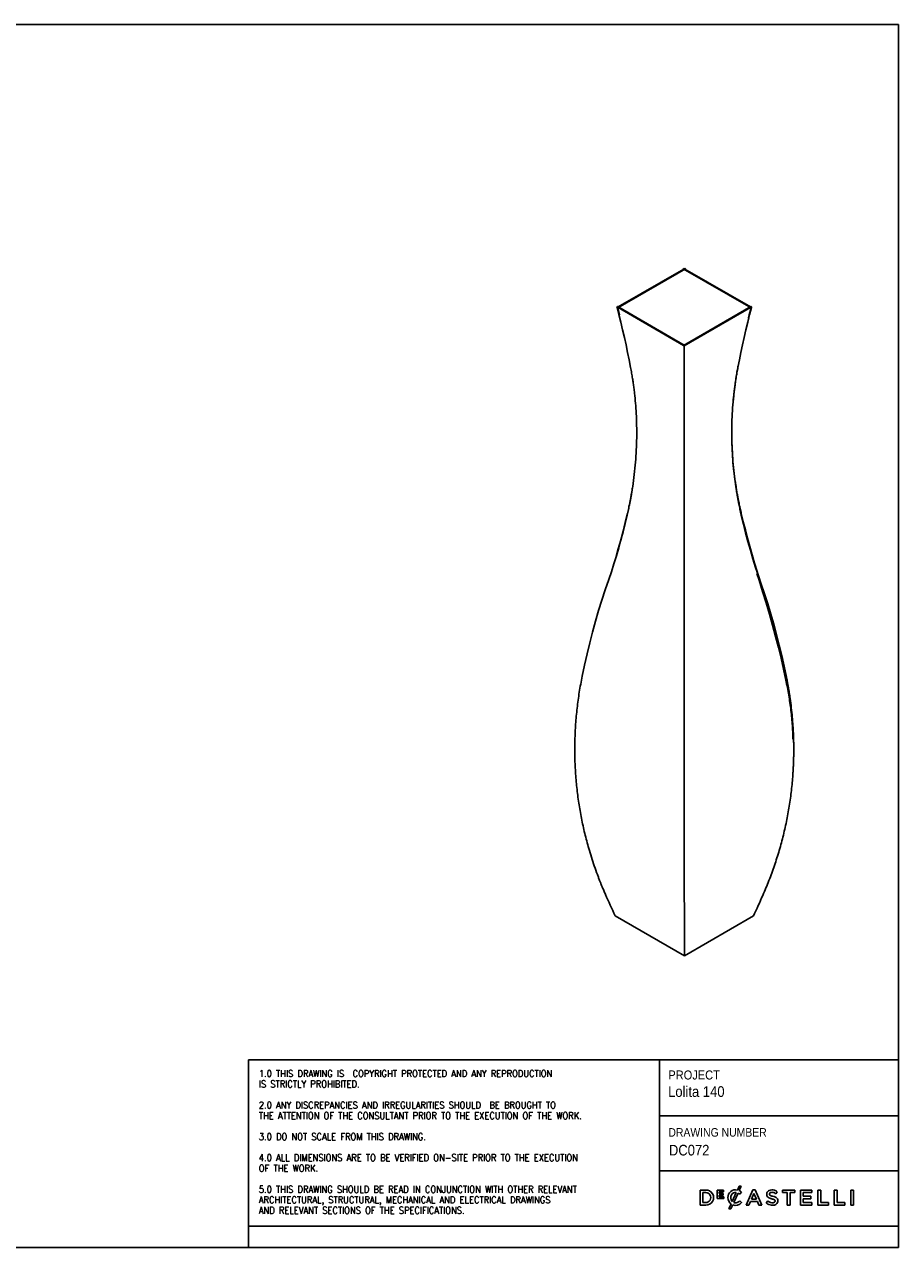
# Model space of a CAD drawing. Header units: millimetres. Extents: x 14 to 3294, y 107 to 2403.
# Tile 2 of 2: x 1654 to 3294, y 107 to 2403. Entities that reach past the tile are written whole.
import ezdxf

# ---------------------------------------------------------------- set-up
doc = ezdxf.new("R2010")
doc.units = ezdxf.units.MM
doc.header["$LTSCALE"] = 8
doc.linetypes.add('SLD-Solido', pattern=[0])
doc.layers.add('NOTE', color=3, linetype='SLD-Solido')
doc.layers.add('SCHIZZI', color=9, linetype='Continuous')
doc.styles.add('SLDTEXTSTYLE0', font='GOTHIC.TTF', dxfattribs={"width": 0.913})
doc.styles.add('SLDTEXTSTYLE1', font='romans__.ttf', dxfattribs={"width": 0.893})

msp = doc.modelspace()

# ---------------------------------------------------------------- linework, layer by layer
for p, q in [((2894.21, 1944.75), (2766.93, 1871.27)), ((2890.92, 1943.92), (2767.93, 1872.92)), ((2890.91, 1945.17), (2889.85, 1944.7)), ((3017.13, 1871.22), (2889.85, 1944.7)), ((2889.85, 1944.7), (2889.93, 1943.35)), ((2891.99, 1944.54), (2890.91, 1945.17)), ((2893.15, 1945.21), (2891.99, 1944.54)), ((3015.84, 1873.04), (2893.06, 1943.92)), ((2893.15, 1945.21), (2894.21, 1944.75)), ((2894.12, 1943.31), (2894.21, 1944.75)), ((2765.62, 1872.9), (2766.67, 1873.65)), ((2765.62, 1872.9), (2766.75, 1872.24)), ((2765.91, 1871.76), (2765.62, 1872.9)), ((2767.06, 1872.42), (2765.87, 1871.74)), ((2765.87, 1871.74), (2766.93, 1871.27)), ((2766.67, 1873.65), (2768.62, 1872.53)), ((2767.86, 1871.61), (2890.61, 1800.75)), ((2768.9, 1872.37), (2891.78, 1801.42)), ((2890.61, 1800.75), (3017.05, 1873.74)), ((2891.78, 1800.06), (3015.95, 1871.75)), ((3017.02, 1872.36), (3018.1, 1872.99)), ((3018.18, 1871.69), (3017.02, 1872.36)), ((3018.1, 1872.99), (3017.05, 1873.74)), ((3018.18, 1871.69), (3017.13, 1871.22)), ((3018.1, 1872.99), (3017.82, 1871.9)), ((2890.61, 1800.75), (2891.78, 1800.06)), ((2891.78, 1800.06), (2891.78, 1532.92)), ((2891.78, 1532.92), (2891.78, 1165.6)), ((3032.18, 1359.79), (3028.25, 1372.52)), ((2891.78, 1165.6), (2891.78, 855.8)), ((2891.78, 855.8), (2891.99, 654.82)), ((2891.99, 654.82), (2762.19, 729.75)), ((3021.71, 729.71), (2891.99, 654.82)), ((2891.92, 656.26), (2891.91, 656.26))]:
    msp.add_line(p, q)
at = {"flags": 128}
for points in [[(2765.87, 1871.74), (2769.54, 1858.35), (2769.75, 1857.58)], [(2791.13, 1759.46), (2788.42, 1773.43), (2785.57, 1787.46), (2782.58, 1801.56), (2779.46, 1815.72), (2776.21, 1829.93), (2772.81, 1844.2), (2769.28, 1858.52), (2766.46, 1869.62)], [(2766.93, 1871.27), (2770.6, 1857.89), (2770.74, 1857.36)], [(3011.82, 1848.05), (3014.52, 1858.31), (3018.18, 1871.69)], [(3012.08, 1852.62), (3013.46, 1857.84), (3017.13, 1871.22)], [(3012.99, 1852.8), (3010.9, 1844.29), (3007.5, 1830.03), (3004.24, 1815.82), (3001.11, 1801.67), (2998.12, 1787.57), (2995.27, 1773.54), (2992.55, 1759.58)], [(2750.4, 1361.32), (2755.27, 1375.93), (2759.97, 1390.67), (2764.51, 1405.55), (2768.88, 1420.57), (2773.1, 1435.72), (2777.14, 1451.01), (2781.03, 1466.42), (2784.74, 1481.96)], [(2785.13, 1484.98), (2781.13, 1468.51), (2776.94, 1451.96), (2772.56, 1435.33), (2767.99, 1418.62), (2763.22, 1401.83), (2759.94, 1390.57)], [(2998.85, 1482.13), (3002.85, 1465.42), (3007.04, 1448.86), (3011.42, 1432.45), (3015.99, 1416.19), (3020.75, 1400.08), (3025.7, 1384.14), (3030.84, 1368.35), (3036.17, 1352.73)], [(3033.23, 1360.57), (3028.37, 1376.34), (3023.67, 1392.05), (3019.14, 1407.7), (3014.77, 1423.28), (3010.56, 1438.8), (3006.52, 1454.25), (3002.64, 1469.63), (2998.93, 1484.94)], [(2700.3, 1179.72), (2704.72, 1200.78), (2709.44, 1221.63), (2714.44, 1242.27), (2719.73, 1262.69), (2725.3, 1282.89), (2731.16, 1302.85), (2737.29, 1322.59), (2743.71, 1342.08), (2750.4, 1361.32)], [(3082.56, 1172.61), (3078.12, 1192.9), (3073.39, 1213.34), (3068.37, 1233.91), (3063.05, 1254.6), (3057.45, 1275.42), (3051.56, 1296.35), (3045.38, 1317.4), (3038.92, 1338.54), (3032.18, 1359.79)], [(3083.61, 1173.39), (3079.17, 1193.69), (3074.44, 1214.12), (3069.42, 1234.69), (3064.1, 1255.39), (3058.5, 1276.2), (3052.61, 1297.14), (3046.43, 1318.18), (3039.97, 1339.33), (3033.23, 1360.57)], [(3036.17, 1352.73), (3042.47, 1334.2), (3048.51, 1315.44), (3054.29, 1296.46), (3059.81, 1277.27), (3065.08, 1257.87), (3070.08, 1238.26), (3074.82, 1218.46), (3079.29, 1198.45), (3083.51, 1178.26)], [(2762.19, 729.75), (2759.86, 734.81), (2757.54, 739.85), (2755.24, 744.89), (2752.97, 749.93), (2750.7, 754.96), (2748.46, 759.98), (2746.23, 764.99), (2744.03, 770)], [(3039.2, 768.38), (3037.07, 763.57), (3034.92, 758.75), (3032.76, 753.92), (3030.58, 749.09), (3028.39, 744.25), (3026.18, 739.41), (3023.95, 734.56), (3021.71, 729.71)]]:
    msp.add_lwpolyline(points, dxfattribs=at)
for points, knots in [([(2791.13, 1759.46), (2791.78, 1755.88), (2793.04, 1749.02), (2794.67, 1739.14), (2796.07, 1729.85), (2797.33, 1720.62), (2798.85, 1708.07), (2800.43, 1692.13), (2801.85, 1671.82), (2802.67, 1650.21), (2802.75, 1627.32), (2802.04, 1604.41), (2800.54, 1581.49), (2798.26, 1558.61), (2795.82, 1540.38), (2793.67, 1526.78), (2792.2, 1518.22), (2790.66, 1509.87), (2788.98, 1501.42), (2787.01, 1492.03), (2785.52, 1485.43), (2784.74, 1481.96)], [0, 0, 0, 0, 0.0393405, 0.0753842, 0.1081325, 0.1406757, 0.1760202, 0.2446782, 0.3136288, 0.3957587, 0.4778716, 0.5600079, 0.642133, 0.7242613, 0.8060215, 0.838351, 0.8708845, 0.8983481, 0.9285306, 0.9624143, 1, 1, 1, 1]), ([(2998.85, 1482.13), (2998.03, 1485.76), (2996.46, 1492.72), (2994.38, 1502.7), (2992.55, 1512.06), (2990.87, 1521.39), (2988.77, 1534.04), (2986.46, 1550.1), (2984.11, 1570.52), (2982.3, 1592.21), (2981.17, 1615.13), (2980.83, 1638.03), (2981.28, 1660.89), (2982.52, 1683.65), (2984.13, 1701.75), (2985.66, 1715.24), (2986.74, 1723.72), (2987.9, 1731.99), (2989.2, 1740.37), (2990.74, 1749.66), (2991.93, 1756.16), (2992.55, 1759.58)], [0, 0, 0, 0, 0.0393407, 0.0753844, 0.1081326, 0.1406758, 0.1760206, 0.2446783, 0.3136288, 0.3957588, 0.4778716, 0.5600079, 0.642133, 0.7242613, 0.8060217, 0.8383512, 0.8708845, 0.8983484, 0.9285311, 0.9624146, 1, 1, 1, 1]), ([(2992.64, 1761.64), (2991.98, 1758), (2990.73, 1751.01), (2989.09, 1741), (2987.68, 1731.61), (2986.42, 1722.27), (2984.91, 1709.59), (2983.67, 1697.78), (2983.1, 1689.25), (2982.96, 1687.11)], [0, 0, 0, 0, 0.1469375, 0.2815613, 0.4038768, 0.5254262, 0.6574389, 0.9138778, 1, 1, 1, 1]), ([(2981.1, 1628.54), (2981.28, 1620.93), (2981.64, 1605.71), (2983.17, 1582.96), (2985.43, 1560.3), (2987.87, 1542.31), (2990.02, 1528.92), (2991.48, 1520.5), (2993.02, 1512.3), (2994.7, 1503.98), (2996.67, 1494.77), (2998.15, 1488.32), (2998.93, 1484.94)], [0, 0, 0, 0, 0.1572032, 0.3145123, 0.4718276, 0.6284377, 0.6903643, 0.7526816, 0.8052876, 0.8631017, 0.9280052, 1, 1, 1, 1]), ([(2785.13, 1484.98), (2785.95, 1488.53), (2787.51, 1495.33), (2789.6, 1505.13), (2791.43, 1514.34), (2792.83, 1521.95), (2793.61, 1526.59), (2793.88, 1528.27)], [0, 0, 0, 0, 0.2474146, 0.4740944, 0.6800487, 0.884714, 1, 1, 1, 1]), ([(2700.3, 1179.72), (2698.4, 1169.71), (2694.63, 1149.72), (2690.62, 1119.68), (2687.84, 1089.68), (2686.41, 1059.75), (2686.28, 1029.91), (2687.48, 1000.19), (2689.98, 970.77), (2693.75, 941.71), (2698.74, 913.03), (2704.99, 884.59), (2711.43, 860.29), (2717.55, 840.05), (2722.95, 823.69), (2727.59, 810.74), (2731.2, 801.16), (2733.45, 795.37), (2735.69, 789.76), (2738.07, 783.97), (2740.87, 777.29), (2742.93, 772.54), (2744.03, 770)], [0, 0, 0, 0, 0.0717779, 0.1433773, 0.2148351, 0.2861883, 0.3574742, 0.42873, 0.4999934, 0.5700109, 0.6399961, 0.7099842, 0.7800138, 0.8210864, 0.8621367, 0.9037855, 0.9198209, 0.9355394, 0.9482859, 0.9629969, 0.9802349, 1, 1, 1, 1]), ([(3039.2, 768.38), (3043.14, 777.64), (3051.01, 796.12), (3061.24, 824.3), (3070.29, 852.74), (3078.04, 881.46), (3084.5, 910.43), (3089.67, 939.63), (3093.51, 968.87), (3096.04, 998.12), (3097.3, 1027.32), (3097.28, 1056.63), (3096.17, 1081.96), (3094.51, 1103.25), (3092.72, 1120.57), (3090.94, 1134.38), (3089.44, 1144.65), (3088.47, 1150.87), (3087.47, 1156.89), (3086.37, 1163.12), (3085.05, 1170.34), (3084.04, 1175.5), (3083.51, 1178.26)], [0, 0, 0, 0, 0.0717975, 0.1434099, 0.2148741, 0.2862272, 0.3575065, 0.4287494, 0.4999933, 0.5700104, 0.6399954, 0.7099838, 0.7800138, 0.8210864, 0.8621366, 0.9037811, 0.9198173, 0.9355389, 0.948287, 0.9629986, 0.9802362, 1, 1, 1, 1]), ([(3082.56, 1172.61), (3084.43, 1163.12), (3088.19, 1144.18), (3092.12, 1115.49), (3094.83, 1087.97), (3095.54, 1069.94), (3095.86, 1061.58)], [0, 0, 0, 0, 0.2593859, 0.5181217, 0.7763408, 1, 1, 1, 1]), ([(3083.61, 1173.39), (3085.48, 1163.89), (3089.23, 1144.93), (3093.2, 1116.21), (3095.93, 1087.37), (3097.35, 1058.42), (3097.3, 1029.39), (3096.79, 1009.86), (3095.92, 1000.02), (3095.91, 999.89)], [0, 0, 0, 0, 0.16704, 0.3336618, 0.4999514, 0.6659949, 0.8318791, 0.9976908, 1, 1, 1, 1])]:
    msp.add_open_spline(points, degree=3, knots=knots)
at = {"layer": 'SCHIZZI'}
msp.add_line((3293.72, 2403.24), (13.88, 2403.24), dxfattribs=at)
at = {"layer": 'SCHIZZI', "color": 7, "true_color": 0xffffff}
for p, q in [((3293.88, 107.24), (3293.72, 2403.24)), ((2074.33, 459.44), (2074.33, 147.24)), ((2074.33, 459.44), (3293.85, 459.44)), ((2845.67, 459.44), (2845.67, 147.24)), ((2845.67, 354.79), (3293.86, 354.79)), ((2845.67, 251.07), (3293.87, 251.07)), ((2932.04, 215.15), (2921.49, 215.15)), ((2921.49, 215.15), (2921.49, 186.96)), ((2926.68, 191.71), (2926.68, 210.4)), ((2926.68, 210.4), (2932.04, 210.4)), ((2965.68, 214.95), (2953.88, 214.95)), ((2953.88, 214.95), (2953.88, 199.32)), ((2957.3, 208.72), (2957.3, 211.89)), ((2957.3, 211.89), (2965.68, 211.89)), ((2964.67, 208.72), (2957.3, 208.72)), ((2964.67, 205.66), (2964.67, 208.72)), ((2965.68, 211.89), (2965.68, 214.95)), ((2989.46, 210.74), (2981.81, 193.94)), ((2984.8, 191.92), (2992.86, 209.62)), ((2994.94, 222.63), (2991.55, 215.19)), ((2998.84, 222.63), (2994.94, 222.63)), ((2994.97, 214.11), (2998.84, 222.63)), ((2995.96, 207.31), (2999.3, 211.15)), ((2999.3, 211.15), (2999.2, 211.24)), ((3020.22, 215.35), (3007.82, 186.96)), ((3017.93, 198.33), (3022.5, 208.99)), ((3024.95, 215.35), (3020.22, 215.35)), ((3022.5, 208.99), (3027.12, 198.33)), ((3024.98, 215.26), (3024.95, 215.35)), ((3037.34, 186.96), (3024.98, 215.26)), ((3063.59, 208.08), (3066.38, 212.01)), ((3099.14, 215.15), (3076.22, 215.15)), ((3076.22, 215.15), (3076.22, 210.32)), ((3076.22, 210.32), (3085.07, 210.32)), ((3085.07, 210.32), (3085.07, 186.96)), ((3090.29, 186.96), (3090.29, 210.32)), ((3090.29, 210.32), (3099.14, 210.32)), ((3099.14, 210.32), (3099.14, 215.15)), ((3130.99, 215.15), (3110.02, 215.15)), ((3110.02, 215.15), (3110.02, 186.96)), ((3115.21, 203.51), (3115.21, 210.48)), ((3115.21, 210.48), (3130.99, 210.48)), ((3130.99, 210.48), (3130.99, 215.15)), ((3147.89, 215.15), (3142.71, 215.15)), ((3142.71, 215.15), (3142.71, 186.96)), ((3147.89, 191.71), (3147.89, 215.15)), ((3178.54, 215.15), (3173.36, 215.15)), ((3173.36, 215.15), (3173.36, 186.96)), ((3178.54, 191.71), (3178.54, 215.15)), ((3204.29, 215.15), (3204.29, 186.96)), ((3209.47, 215.15), (3204.29, 215.15)), ((3209.47, 186.96), (3209.47, 215.15)), ((2921.49, 186.96), (2932.04, 186.96)), ((2932.04, 191.71), (2926.68, 191.71)), ((2953.88, 199.32), (2965.79, 199.32)), ((2957.3, 205.66), (2964.67, 205.66)), ((2957.3, 202.38), (2957.3, 205.66)), ((2965.79, 202.38), (2957.3, 202.38)), ((2965.79, 199.32), (2965.79, 202.38)), ((2973.66, 200.92), (2973.66, 200.97)), ((2979.59, 189.08), (2975.37, 179.82)), ((2979.29, 179.82), (2982.75, 187.41)), ((2999.5, 191.57), (2996.16, 194.95)), ((2999.4, 191.47), (2999.5, 191.57)), ((3007.82, 186.96), (3013.15, 186.96)), ((3013.15, 186.96), (3016.02, 193.7)), ((3016.02, 193.7), (3029.03, 193.7)), ((3027.12, 198.33), (3017.93, 198.33)), ((3029.03, 193.7), (3031.86, 186.96)), ((3031.86, 186.96), (3037.34, 186.96)), ((3048.59, 194.81), (3045.46, 191.09)), ((3085.07, 186.96), (3090.29, 186.96)), ((3110.02, 186.96), (3131.19, 186.96)), ((3129.2, 203.51), (3115.21, 203.51)), ((3115.21, 198.84), (3129.2, 198.84)), ((3115.21, 191.63), (3115.21, 198.84)), ((3131.19, 191.63), (3115.21, 191.63)), ((3129.2, 198.84), (3129.2, 203.51)), ((3131.19, 186.96), (3131.19, 191.63)), ((3142.71, 186.96), (3162.56, 186.96)), ((3162.56, 191.71), (3147.89, 191.71)), ((3162.56, 186.96), (3162.56, 191.71)), ((3173.36, 186.96), (3193.21, 186.96)), ((3193.21, 191.71), (3178.54, 191.71)), ((3193.21, 186.96), (3193.21, 191.71)), ((3204.29, 186.96), (3209.47, 186.96)), ((2975.37, 179.82), (2979.29, 179.82)), ((2074.33, 147.24), (2074.33, 107.24)), ((2074.33, 147.24), (3293.87, 147.24)), ((13.88, 107.24), (3293.88, 107.24))]:
    msp.add_line(p, q, dxfattribs=at)
for centre, radius, start, end in [((2932.8, 201.05), 14.11, 266.90157, 93.09843), ((2932.24, 201.05), 9.35, 268.76628, 91.23372), ((2988.11, 201.14), 14.46, 76.24523, 180.89091), ((2988.09, 202.03), 8.82, 81.04863, 153.58432), ((2985.74, 196.82), 14.65, 45.72598, 60.90731), ((2988.68, 200.27), 15.2, 45.71394, 65.58709), ((3055.6, 207.12), 9.09, 162.43966, 192.31941), ((3054.37, 207.26), 7.87, 114.63446, 160.64301), ((3056.06, 203.58), 11.92, 89.50788, 114.63446), ((3054.78, 207.69), 3.13, 146.85935, 193.31029), ((3054.28, 207.58), 2.62, 193.31029, 230.56735), ((3055.34, 206.76), 4.14, 98.98092, 140.32353), ((3056.15, 201.67), 9.3, 77.54474, 98.98092), ((3056.28, 198.63), 16.86, 72.44471, 90.39732), ((3054.91, 197.25), 13.88, 51.25781, 76.47292), ((3055.59, 197.98), 17.69, 52.42183, 70.96437), ((2988.42, 200.92), 14.77, 180, 233.25786), ((2989.88, 201.14), 10.81, 153.58432, 221.73663), ((2988.11, 201.61), 15.18, 249.30365, 318.58458), ((2988.27, 200.65), 9.4, 248.28377, 285.8766), ((2987.24, 203.23), 12.17, 287.21436, 317.11848), ((3057.05, 203.82), 17.21, 227.67997, 255.77334), ((3052.65, 206.31), 6.02, 190.78984, 232.66765), ((3057.94, 204.49), 13.46, 225.98856, 252.68232), ((3055.77, 210.42), 11.18, 232.66765, 251.27083), ((3060.92, 223.45), 25.19, 249.70068, 255.51463), ((3056.7, 210.87), 6.7, 232.44778, 252.59774), ((3057.24, 204.58), 18, 255.77334, 272.44794), ((3057.3, 202.42), 11.29, 252.68232, 275.6739), ((3051.28, 186.13), 13.36, 73.32325, 75.51463), ((3065.21, 234.26), 31.59, 250.55867, 257.31246), ((3059.36, 214.77), 16.41, 254.99999, 258.29329), ((3051.3, 175.88), 23.31, 70.27129, 78.29329), ((3057.71, 198.45), 11.85, 271.47111, 299.92604), ((3053.95, 182.95), 20.95, 64.63254, 78.09895), ((3057.98, 196.43), 5.26, 274.6813, 307.58878), ((3056.45, 189.79), 8.49, 58.43436, 71.28416), ((3059.48, 194.59), 2.81, 27.46177, 59.71525), ((3059.39, 194.44), 2.82, 309.48388, 346.59381), ((3058.85, 194.57), 3.39, 346.59381, 22.92671), ((3060.07, 194.86), 7.57, 28.77124, 67.85987), ((3059.98, 194.5), 7.3, 299.92604, 337.37946), ((3058.13, 195.09), 9.23, 338.409, 21.69569)]:
    msp.add_arc(centre, radius, start, end, dxfattribs=at)

# ---------------------------------------------------------------- texts
at = {"layer": 'NOTE', "color": 7, "true_color": 0xffffff, "attachment_point": 1}
for s, insert, char_height, style in [('1.0 THIS DRAWING IS  COPYRIGHT PROTECTED AND ANY REPRODUCTION', (2093.62, 440.29), 12.8, 'SLDTEXTSTYLE1'), ('PROJECT', (2862.08, 439.63), 16.933, 'SLDTEXTSTYLE0'), ('IS STRICTLY PROHIBITED.', (2093.62, 420.53), 12.8, 'SLDTEXTSTYLE1'), ('Lolita 140', (2861.55, 410.02), 20, 'SLDTEXTSTYLE0'), ('2.0 ANY DISCREPANCIES AND IRREGULARITIES SHOULD  BE BROUGHT TO ', (2093.62, 381.02), 12.8, 'SLDTEXTSTYLE1'), ('THE ATTENTION OF THE CONSULTANT PRIOR TO THE EXECUTION OF THE WORK.', (2093.62, 361.27), 12.8, 'SLDTEXTSTYLE1'), ('3.0 DO NOT SCALE FROM THIS DRAWING.', (2093.62, 321.76), 12.8, 'SLDTEXTSTYLE1'), ('DRAWING NUMBER', (2862.08, 331.41), 16, 'SLDTEXTSTYLE0'), (' DC072', (2856.24, 300.04), 20, 'SLDTEXTSTYLE0'), ('4.0 ALL DIMENSIONS ARE TO BE VERIFIED ON-SITE PRIOR TO THE EXECUTION ', (2093.62, 282.24), 12.8, 'SLDTEXTSTYLE1'), ('OF THE WORK.', (2093.62, 262.49), 12.8, 'SLDTEXTSTYLE1'), ('5.0 THIS DRAWING SHOULD BE READ IN CONJUNCTION WITH OTHER RELEVANT ', (2093.62, 222.98), 12.8, 'SLDTEXTSTYLE1'), ('ARCHITECTURAL, STRUCTURAL, MECHANICAL AND ELECTRICAL DRAWINGS ', (2093.62, 203.22), 12.8, 'SLDTEXTSTYLE1'), ('AND RELEVANT SECTIONS OF THE SPECIFICATIONS.', (2093.62, 183.47), 12.8, 'SLDTEXTSTYLE1')]:
    msp.add_mtext(s, dxfattribs=dict(at, insert=insert, char_height=char_height, style=style))

doc.saveas('drawing.dxf')
